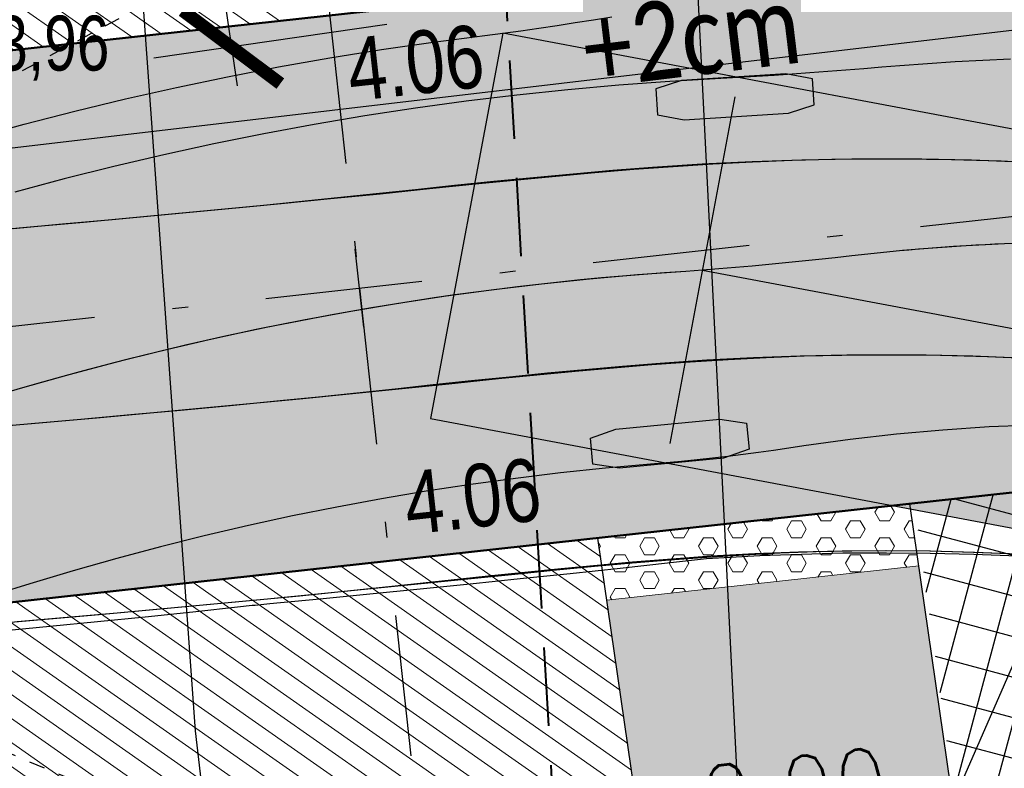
# Model space of a CAD drawing. Extents: x -783215 to -782699, y -1044860 to -1044498.
# Tile 20 of 60: x -783079.55 to -783073.27, y -1044714.33 to -1044709.56. Entities that reach past the tile are written whole.
import ezdxf

# ---------------------------------------------------------------- set-up
doc = ezdxf.new("R2010")
doc.units = 0
doc.header["$MEASUREMENT"] = 0
doc.header["$PDSIZE"] = 0.2
for name, pattern in [('DASHED2', [0.375, 0.25, -0.125]), ('HIDDEN', [0.375, 0.25, -0.125]), ('ČERCHOVANÁX2', [2, 1, -0.5, 0, -0.5])]:
    doc.linetypes.add(name, pattern=pattern)
doc.layers.get('0').update_dxf_attribs({"linetype": 'CONTINUOUS'})
doc.layers.get('Defpoints').update_dxf_attribs({"linetype": 'CONTINUOUS'})
for name, color, linetype in [('51_DRAHY_KOL_SITUACE', 21, 'CONTINUOUS'), ('51_OSY_NAPRAV_SITUACE', 51, 'CONTINUOUS'), ('51_VNEJSI_OBRYS_SITUACE', 4, 'CONTINUOUS'), ('51_VOZIDLO', 7, 'CONTINUOUS'), ('A-zeleň návrh', 84, 'CONTINUOUS'), ('A_kóty', 1, 'CONTINUOUS'), ('A_PŘÍČNÉ ŘEZY', 6, 'CONTINUOUS'), ('A_výšky a sklony', 1, 'CONTINUOUS'), ('C3D_SPR-Popisek', 1, 'CONTINUOUS'), ('S_CETIN_METALIKA', 6, 'SDELSPOJO'), ('S_kabely NN', 92, 'SILVNNO'), ('S_VODA', 150, 'VODVPITO'), ('Z_hrany ploch', 7, 'CONTINUOUS')]:
    doc.layers.add(name, color=color, linetype=linetype)
for name, color, linetype, lineweight in [('K_OSA', 10, 'ČERCHOVANÁX2', 30), ('K_VOZOVKA', 242, 'CONTINUOUS', 50), ('K_záhon. obr.', 202, 'CONTINUOUS', 30), ('popis obrubníků', 1, 'CONTINUOUS', 25), ('S_KAN', 32, 'KANVSVO', 30), ('S_UV přípojky', 24, 'DASHED2', 40), ('Z_VÝŠKY NETISK', 252, 'CONTINUOUS', 9), ('šrafy varovné pásy', 230, 'CONTINUOUS', 5), ('šrafy-chodník pojízdný', 21, 'CONTINUOUS', 13)]:
    doc.layers.add(name, color=color, linetype=linetype, lineweight=lineweight)
doc.layers.add('SRF_CHODNÍKY', color=7, linetype='CONTINUOUS', lineweight=25, true_color=0xf5f089)
doc.layers.add('šrafy zeleň', color=7, linetype='CONTINUOUS', lineweight=13, true_color=0xdaf1b1)
doc.styles.add('Legend', font='calibri.ttf')
doc.styles.add('ROMANS', font='romans.shx', dxfattribs={"width": 0.8})
doc.styles.add('Style-cs_Working', font='cs_Working.shx')
doc.styles.add('znacky', font='arial.ttf')
doc.linetypes.add('KANVSVO', pattern='A,7,-6.5,[9,civil.shx,S=1,R=0,X=0,Y=0],-6.5', length=20)
doc.linetypes.add('SDELSPOJO', pattern='A,7,-6,[31,civil.shx,S=1,R=0,X=0,Y=0],-6', length=19)
doc.linetypes.add('SILVNNO', pattern='A,7,-6.5,[28,civil.shx,S=1,R=0,X=0,Y=0],-6.5', length=20)
doc.linetypes.add('VODVPITO', pattern='A,7,-6.5,[2,civil.shx,S=1,R=0,X=0,Y=0],-6.5', length=20)
doc.dimstyles.new('situ 250', dxfattribs={"dimscale": 0.25, "dimtxt": 2, "dimasz": 2.2, "dimexe": 2, "dimexo": 2, "dimgap": 0.8, "dimtad": 1, "dimrnd": 0.05, "dimzin": 3, "dimtxsty": 'ROMANS', "dimblk": 'ARCHTICK', "dimcen": 0.09, "dimdle": 1, "dimadec": 1, "dimazin": 3, "dimtfac": 1, "dimtofl": 0, "dimtmove": 0, "dimatfit": 2, "dimldrblk": 'TerminatorOpen_0.5', "dimfxl": 4, "dimfxlon": 1, "dimfrac": 2, "dimtzin": 3, "dimarcsym": 0})
pattern_1 = [(145, (0, 0), (-0.071697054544, -0.102394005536), [])]

# ---------------------------------------------------------------- blocks, each defined once
blk = doc.blocks.new('_ArchTick')
at = {"color": 0, "linetype": 'ByBlock', "const_width": 0.15}
blk.add_lwpolyline([(-0.5, -0.5), (0.5, 0.5)], dxfattribs=at)
blk = doc.blocks.new('*D9')
at = {"layer": 'A_kóty', "color": 0, "linetype": 'ByBlock', "lineweight": -2, "ltscale": 2500, "transparency": 16777216}
for p, q in [((-783075.7799, -1044715.2169), (-783073.2949, -1044714.9347)), ((-783073.5433, -1044714.9629), (-783073.4869, -1044715.4597)), ((-783075.5315, -1044715.1887), (-783075.475, -1044715.6855))]:
    blk.add_line(p, q, dxfattribs=at)
at = {"layer": 'Defpoints', "color": 0, "linetype": 'ByBlock', "ltscale": 2500, "transparency": 16777216}
for p in [(-783073.5756, -1044714.6781), (-783075.5638, -1044714.9039), (-783073.5433, -1044714.9629)]:
    blk.add_point(p, dxfattribs=at)
at = {"layer": 'A_kóty', "color": 0, "linetype": 'ByBlock', "lineweight": -2, "ltscale": 2500, "transparency": 16777216, "xscale": 0.55, "yscale": 0.55, "zscale": 0.55}
for p, rotation in [((-783073.5433, -1044714.9629), 6.479263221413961), ((-783075.5315, -1044715.1887), 186.4792632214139)]:
    blk.add_blockref('_ArchTick', p, dxfattribs=dict(at, rotation=rotation))
at = {"layer": 'A_kóty', "color": 0, "linetype": 'ByBlock', "ltscale": 2500, "transparency": 16777216, "insert": (-783074.5935, -1044714.5814), "char_height": 0.5, "attachment_point": 5, "rotation": 6.47926, "style": 'ROMANS'}
blk.add_mtext('2,00', dxfattribs=at)
blk = doc.blocks.new('TerminatorOpen_0.5')
at = {"color": 0, "linetype": 'ByBlock', "lineweight": -2}
for q in [(-1, 0.25), (-1, 0), (-1, -0.25)]:
    blk.add_line((0, 0), q, dxfattribs=at)
blk = doc.blocks.new('*D66')
at = {"layer": 'A_kóty', "color": 0, "lineweight": -2, "ltscale": 0.2, "transparency": 16777216}
for p, q in [((-783081.8802, -1044684.3025), (-783078.1615, -1044709.9776)), ((-783080.8547, -1044684.4066), (-783082.3392, -1044684.6216)), ((-783077.2076, -1044709.5868), (-783078.6922, -1044709.8018))]:
    blk.add_line(p, q, dxfattribs=at)
at = {"layer": 'Defpoints', "color": 0, "ltscale": 0.2, "transparency": 16777216}
for p in [(-783078.0196, -1044683.9959), (-783074.3725, -1044709.1762), (-783078.1973, -1044709.7302)]:
    blk.add_point(p, dxfattribs=at)
at = {"layer": 'A_kóty', "color": 0, "lineweight": -2, "ltscale": 0.2, "transparency": 16777216, "xscale": 0.55, "yscale": 0.55, "zscale": 0.55}
for p, rotation in [((-783081.8444, -1044684.5499), 98.24136252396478), ((-783078.1973, -1044709.7302), 278.2413625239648)]:
    blk.add_blockref('_ArchTick', p, dxfattribs=dict(at, rotation=rotation))
at = {"layer": 'A_kóty', "color": 0, "ltscale": 0.2, "transparency": 16777216, "insert": (-783079.4813, -1044697.0619), "char_height": 0.5, "attachment_point": 5, "rotation": 278.24136, "style": 'ROMANS'}
blk.add_mtext('10x PARKOVACÍ STÁNÍ = 25,50', dxfattribs=at)

msp = doc.modelspace()

# ---------------------------------------------------------------- hatches: boundary and pattern name
at = {"layer": '51_VOZIDLO', "linetype": 'ByBlock', "true_color": 0x2f8dd0, "transparency": 33554560}
h = msp.add_hatch(color=142, dxfattribs=at)
h.dxf.hatch_style = 2
h.paths.add_polyline_path([(-783076.929, -1044712.0984), (-783067.1997, -1044713.929), (-783066.7375, -1044711.4721), (-783076.4668, -1044709.6415)])
at = {"layer": '51_VOZIDLO', "linetype": 'ByBlock', "transparency": 33554560}
h = msp.add_hatch(color=9, dxfattribs=at)
h.dxf.hatch_style = 2
h.paths.add_polyline_path([(-783075.3269, -1044709.9437), (-783075.4906, -1044709.9959), (-783075.48, -1044710.1623), (-783075.311, -1044710.1932), (-783074.6457, -1044710.1508), (-783074.482, -1044710.0986), (-783074.4926, -1044709.9323), (-783074.6616, -1044709.9013)])
h = msp.add_hatch(color=9, dxfattribs=at)
h.dxf.hatch_style = 2
h.paths.add_polyline_path([(-783075.7221, -1044712.4149), (-783075.892, -1044712.3894), (-783075.908, -1044712.2235), (-783075.7461, -1044712.1661), (-783075.0825, -1044712.1021), (-783074.9126, -1044712.1275), (-783074.8966, -1044712.2934), (-783075.0585, -1044712.3509)])
at = {"layer": 'A-zeleň návrh', "linetype": 'ByBlock', "ltscale": 2500}
h = msp.add_hatch(dxfattribs=at)
h.set_pattern_fill('ANSI37', color=256, scale=2, angle=30)
h.set_pattern_definition([(75, (0, 0), (-0.24148145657, 0.064704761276), []), (165, (0, 0), (-0.064704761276, -0.24148145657), [])])
edge = h.paths.add_edge_path()
edge.add_line((-783071.2809, -1044712.358), (-783073.8429, -1044712.6391))
edge.add_line((-783073.8429, -1044712.6391), (-783073.3961, -1044715.9175))
edge.add_line((-783073.3961, -1044715.9175), (-783073.2141, -1044715.9025))
edge.add_arc((-783073.0083, -1044718.394), 2.5, -82.41867, 94.72049, ccw=False)
edge.add_line((-783072.6785, -1044720.8721), (-783072.1164, -1044724.7531))
edge.add_line((-783072.1164, -1044724.7531), (-783069.2774, -1044721.7249))
edge.add_arc((-783073.6546, -1044717.6212), 6, 316.84707, 365.70313)
edge.add_line((-783067.6843, -1044717.025), (-783067.9847, -1044714.9101))
edge.add_arc((-783070.9702, -1044715.3614), 3.0195, 8.59716, 95.90574)
at = {"layer": 'SRF_CHODNÍKY', "linetype": 'ByBlock', "ltscale": 2500}
h = msp.add_hatch(color=256, dxfattribs=at)
h.dxf.hatch_style = 1
edge = h.paths.add_edge_path()
edge.add_line((-783073.9249, -1044726.2193), (-783075.8023, -1044713.2574))
edge.add_line((-783075.8023, -1044713.2574), (-783073.8132, -1044713.0382))
edge.add_line((-783073.8132, -1044713.0382), (-783073.3961, -1044715.9175))
edge.add_line((-783073.3961, -1044715.9175), (-783073.2141, -1044715.9025))
edge.add_arc((-783073.0083, -1044718.394), 2.5, -82.41867, 94.72049, ccw=False)
edge.add_line((-783072.6785, -1044720.8721), (-783072.1898, -1044724.2465))
edge.add_line((-783072.1898, -1044724.2465), (-783073.0037, -1044725.1147))
edge.add_arc((-783063.9575, -1044733.5956), 12.4, 136.84707, 143.49665)
at = {"layer": 'šrafy varovné pásy', "ltscale": 0.2}
h = msp.add_hatch(dxfattribs=at)
h.set_pattern_fill('HEX', color=256, scale=0.5)
h.set_pattern_definition([(0, (0, 0), (0, 0.108253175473), [0.0625, -0.125]), (120, (0, 0), (-0.09375, -0.0541265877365), [0.0625, -0.125]), (60, (0.0625, 0), (-0.09375, 0.0541265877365), [0.0625, -0.125])])
h.paths.add_polyline_path([(-783073.8705, -1044712.6421), (-783075.8598, -1044712.8604), (-783075.8024, -1044713.2565), (-783073.8132, -1044713.0382)])
at = {"layer": 'šrafy zeleň', "ltscale": 0.2}
h = msp.add_hatch(dxfattribs=at)
h.set_pattern_fill('ANSI31', color=256, angle=100)
h.set_pattern_definition(pattern_1)
h.paths.add_polyline_path([(-783080.3572, -1044708.8255), (-783080.386, -1044708.83), (-783086.5442, -1044709.5057), (-783086.4351, -1044710.4997), (-783080.2237, -1044709.8182)])
h.paths.add_polyline_path([(-783077.951, -1044708.453), (-783080.3572, -1044708.8255), (-783080.2237, -1044709.8182), (-783077.83, -1044709.5556)])
edge = h.paths.add_edge_path()
edge.add_line((-783088.0352, -1044709.6693), (-783090.94, -1044709.988))
edge.add_line((-783090.94, -1044709.988), (-783091.012, -1044708.95))
edge.add_line((-783091.012, -1044708.95), (-783091.641, -1044708.983))
edge.add_line((-783091.641, -1044708.983), (-783092.437, -1044708.859))
edge.add_line((-783092.437, -1044708.859), (-783097.9048, -1044708.586))
edge.add_arc((-783095.9062, -1044708.6595), 2, 177.89283, 266.70951)
edge.add_line((-783096.021, -1044710.6562), (-783093.8577, -1044710.7806))
edge.add_arc((-783091.6622, -1044672.5937), 38.25, 266.70951, 275.60478)
edge.add_line((-783087.9264, -1044710.6608), (-783088.0352, -1044709.6693))
at = {"layer": 'šrafy zeleň', "linetype": 'ByBlock', "ltscale": 2500}
h = msp.add_hatch(dxfattribs=at)
h.set_pattern_fill('ANSI31', color=256, angle=100)
h.set_pattern_definition(pattern_1)
h.paths.add_polyline_path([(-783076.403, -1044720.256), (-783076.403, -1044719.156), (-783075.303, -1044719.156), (-783075.303, -1044720.256)])
edge = h.paths.add_edge_path()
edge.add_line((-783075.3755, -1044716.2042), (-783075.8598, -1044712.8604))
edge.add_line((-783075.8598, -1044712.8604), (-783087.1086, -1044714.0946))
edge.add_arc((-783091.6622, -1044672.5937), 41.75, 266.70951, 276.26153, ccw=False)
edge.add_line((-783094.0585, -1044714.2749), (-783107.3899, -1044713.5084))
edge.add_line((-783107.3899, -1044713.5084), (-783107.4508, -1044714.9186))
edge.add_line((-783107.4508, -1044714.9186), (-783102.36, -1044715.22))
edge.add_line((-783102.36, -1044715.22), (-783098.121, -1044715.777))
edge.add_line((-783098.121, -1044715.777), (-783093.164, -1044716.095))
edge.add_line((-783093.164, -1044716.095), (-783089.499, -1044715.32))
edge.add_line((-783089.499, -1044715.32), (-783082.737, -1044714.904))
edge.add_line((-783082.737, -1044714.904), (-783079.734, -1044715.356))
edge.add_line((-783079.734, -1044715.356), (-783078.177, -1044720.379))
edge.add_line((-783078.177, -1044720.379), (-783077.874, -1044728.355))
edge.add_line((-783077.874, -1044728.355), (-783077.859, -1044729.156))
edge.add_line((-783077.859, -1044729.156), (-783077.8491, -1044729.5192))
edge.add_line((-783077.8491, -1044729.5192), (-783075.2422, -1044729.5146))
edge.add_arc((-783063.9575, -1044733.5956), 12, 145.45785, 160.11785, ccw=False)
edge.add_line((-783073.842, -1044726.7915), (-783074.6578, -1044721.1588))
edge.add_line((-783074.6578, -1044721.1588), (-783075.3755, -1044716.2042))
at = {"layer": 'šrafy-chodník pojízdný', "ltscale": 0.2, "transparency": 33554687}
h = msp.add_hatch(color=256, dxfattribs=at)
h.dxf.hatch_style = 1
h.paths.add_polyline_path([(-783068.9212, -1044708.4442), (-783074.3725, -1044709.1762), (-783087.4904, -1044710.6155, -0.041703), (-783093.8577, -1044710.7806), (-783096.021, -1044710.6562, -0.408177), (-783097.9048, -1044708.586), (-783102.077, -1044708.285, -0.415551), (-783104.194, -1044710.1864), (-783107.189, -1044710.0142), (-783107.3899, -1044713.5084), (-783094.0585, -1044714.2749, 0.041703), (-783087.1086, -1044714.0946), (-783071.2809, -1044712.358, -0.404129), (-783067.9847, -1044714.9101)])

# ---------------------------------------------------------------- linework, layer by layer
at = {"linetype": 'ByBlock'}
for centre, radius, start, end in [((-783072.7092, -1044724.4186), 13.4453, 88.22286, 96.54022), ((-783074.0463, -1044730.7141), 19.5939, 93.66992, 106.25572)]:
    msp.add_arc(centre, radius, start, end, dxfattribs=at)
at = {"layer": '51_DRAHY_KOL_SITUACE', "linetype": 'ByBlock'}
for p, q in [((-783073.5817, -1044709.8235), (-783073.9345, -1044709.8489)), ((-783073.2285, -1044709.8067), (-783073.5817, -1044709.8235)), ((-783074.3941, -1044709.8862), (-783074.5084, -1044709.8947)), ((-783074.2795, -1044709.8774), (-783074.3941, -1044709.8862)), ((-783074.1647, -1044709.8682), (-783074.2795, -1044709.8774)), ((-783074.0497, -1044709.8587), (-783074.1647, -1044709.8682)), ((-783073.9345, -1044709.8489), (-783074.0497, -1044709.8587)), ((-783075.4021, -1044709.9494), (-783075.7276, -1044709.9732)), ((-783075.0762, -1044709.9306), (-783075.4021, -1044709.9494)), ((-783074.9632, -1044709.9244), (-783075.0762, -1044709.9306)), ((-783074.8498, -1044709.9177), (-783074.9632, -1044709.9244)), ((-783074.7363, -1044709.9105), (-783074.8498, -1044709.9177)), ((-783074.6224, -1044709.9028), (-783074.7363, -1044709.9105)), ((-783074.5084, -1044709.8947), (-783074.6224, -1044709.9028)), ((-783076.0527, -1044710.0021), (-783076.3773, -1044710.0362)), ((-783075.7276, -1044709.9732), (-783076.0527, -1044710.0021)), ((-783076.7014, -1044710.0753), (-783077.0248, -1044710.1195)), ((-783076.3773, -1044710.0362), (-783076.7014, -1044710.0753)), ((-783077.0248, -1044710.1195), (-783077.3475, -1044710.1688)), ((-783077.3475, -1044710.1688), (-783077.6693, -1044710.2231)), ((-783077.6693, -1044710.2231), (-783077.9903, -1044710.2825)), ((-783077.9903, -1044710.2825), (-783078.3103, -1044710.3469)), ((-783078.3103, -1044710.3469), (-783078.6293, -1044710.4163)), ((-783078.6293, -1044710.4163), (-783078.9472, -1044710.4907)), ((-783074.5595, -1044710.451), (-783074.8773, -1044710.4617)), ((-783074.6216, -1044710.4537), (-783074.8751, -1044710.4639)), ((-783074.3676, -1044710.4471), (-783074.6216, -1044710.4537)), ((-783074.2415, -1044710.4452), (-783074.5595, -1044710.451)), ((-783074.1132, -1044710.4443), (-783074.3676, -1044710.4471)), ((-783073.9236, -1044710.4444), (-783074.2415, -1044710.4452)), ((-783073.7952, -1044710.4455), (-783074.1132, -1044710.4443)), ((-783073.6056, -1044710.4486), (-783073.9236, -1044710.4444)), ((-783073.4773, -1044710.4517), (-783073.7952, -1044710.4455)), ((-783073.2878, -1044710.4578), (-783073.6056, -1044710.4486)), ((-783073.1595, -1044710.4629), (-783073.4773, -1044710.4517)), ((-783078.9472, -1044710.4907), (-783079.2638, -1044710.5701)), ((-783075.6306, -1044710.5117), (-783075.8801, -1044710.5322)), ((-783075.5122, -1044710.4981), (-783075.7658, -1044710.5179)), ((-783075.3798, -1044710.4932), (-783075.6306, -1044710.5117)), ((-783075.1949, -1044710.4774), (-783075.5122, -1044710.4981)), ((-783075.1279, -1044710.4771), (-783075.3798, -1044710.4932)), ((-783074.8773, -1044710.4617), (-783075.1949, -1044710.4774)), ((-783074.8751, -1044710.4639), (-783075.1279, -1044710.4771)), ((-783072.9701, -1044710.472), (-783073.2878, -1044710.4578)), ((-783079.2638, -1044710.5701), (-783079.5792, -1044710.6544)), ((-783076.3747, -1044710.578), (-783076.6196, -1044710.6025)), ((-783076.2716, -1044710.5633), (-783076.5235, -1044710.588)), ((-783076.1282, -1044710.5544), (-783076.3747, -1044710.578)), ((-783076.019, -1044710.5398), (-783076.2716, -1044710.5633)), ((-783075.8801, -1044710.5322), (-783076.1282, -1044710.5544)), ((-783075.7658, -1044710.5179), (-783076.019, -1044710.5398)), ((-783077.0247, -1044710.6397), (-783077.2737, -1044710.666)), ((-783076.9347, -1044710.635), (-783077.2499, -1044710.667)), ((-783076.7746, -1044710.6136), (-783077.0247, -1044710.6397)), ((-783076.6196, -1044710.6025), (-783076.9347, -1044710.635)), ((-783076.5235, -1044710.588), (-783076.7746, -1044710.6136)), ((-783077.5652, -1044710.6985), (-783077.8805, -1044710.7295)), ((-783077.5214, -1044710.6921), (-783077.7678, -1044710.7177)), ((-783077.2499, -1044710.667), (-783077.5652, -1044710.6985)), ((-783077.2737, -1044710.666), (-783077.5214, -1044710.6921)), ((-783078.1959, -1044710.7599), (-783078.5113, -1044710.7898)), ((-783078.0126, -1044710.7423), (-783078.328, -1044710.7725)), ((-783077.8805, -1044710.7295), (-783078.1959, -1044710.7599)), ((-783077.7678, -1044710.7177), (-783078.0126, -1044710.7423)), ((-783078.9589, -1044710.8313), (-783079.2744, -1044710.8599)), ((-783078.8268, -1044710.8192), (-783079.1423, -1044710.848)), ((-783078.6434, -1044710.8022), (-783078.9589, -1044710.8313)), ((-783078.5113, -1044710.7898), (-783078.8268, -1044710.8192)), ((-783078.328, -1044710.7725), (-783078.6434, -1044710.8022)), ((-783079.4579, -1044710.8763), (-783079.7735, -1044710.9041)), ((-783079.2744, -1044710.8599), (-783079.59, -1044710.888)), ((-783079.1423, -1044710.848), (-783079.4579, -1044710.8763)), ((-783073.0672, -1044712.1399), (-783073.3643, -1044712.1522)), ((-783073.957, -1044712.1981), (-783074.2524, -1044712.2319)), ((-783073.6609, -1044712.1716), (-783073.957, -1044712.1981)), ((-783073.3643, -1044712.1522), (-783073.6609, -1044712.1716)), ((-783074.5468, -1044712.2728), (-783074.6431, -1044712.2872)), ((-783074.2524, -1044712.2319), (-783074.5468, -1044712.2728)), ((-783074.934, -1044712.3273), (-783075.0316, -1044712.3394)), ((-783074.8367, -1044712.3145), (-783074.934, -1044712.3273)), ((-783074.7397, -1044712.3012), (-783074.8367, -1044712.3145)), ((-783074.6431, -1044712.2872), (-783074.7397, -1044712.3012)), ((-783075.5247, -1044712.3901), (-783075.8122, -1044712.4155)), ((-783075.4254, -1044712.3813), (-783075.5247, -1044712.3901)), ((-783075.3264, -1044712.3719), (-783075.4254, -1044712.3813)), ((-783075.2278, -1044712.3617), (-783075.3264, -1044712.3719)), ((-783075.1295, -1044712.3509), (-783075.2278, -1044712.3617)), ((-783075.0316, -1044712.3394), (-783075.1295, -1044712.3509)), ((-783076.0992, -1044712.4454), (-783076.3856, -1044712.4799)), ((-783075.8122, -1044712.4155), (-783076.0992, -1044712.4454)), ((-783076.6715, -1044712.5188), (-783076.9568, -1044712.5622)), ((-783076.3856, -1044712.4799), (-783076.6715, -1044712.5188)), ((-783076.9568, -1044712.5622), (-783077.2413, -1044712.6101)), ((-783077.2413, -1044712.6101), (-783077.525, -1044712.6625)), ((-783077.525, -1044712.6625), (-783077.8079, -1044712.7193)), ((-783077.8079, -1044712.7193), (-783078.0898, -1044712.7805)), ((-783078.0898, -1044712.7805), (-783078.3707, -1044712.8462)), ((-783078.3707, -1044712.8462), (-783078.6506, -1044712.9162)), ((-783078.6506, -1044712.9162), (-783078.9294, -1044712.9906)), ((-783074.8595, -1044712.9616), (-783075.1379, -1044712.9768)), ((-783074.6976, -1044712.9575), (-783074.93, -1044712.9693)), ((-783074.5808, -1044712.9509), (-783074.8595, -1044712.9616)), ((-783074.4679, -1044712.949), (-783074.6976, -1044712.9575)), ((-783074.3019, -1044712.9445), (-783074.5808, -1044712.9509)), ((-783074.241, -1044712.9439), (-783074.4679, -1044712.949)), ((-783074.023, -1044712.9425), (-783074.3019, -1044712.9445)), ((-783074.0172, -1044712.9425), (-783074.241, -1044712.9439)), ((-783073.7441, -1044712.9448), (-783074.023, -1044712.9425)), ((-783073.7383, -1044712.9449), (-783074.0172, -1044712.9425)), ((-783073.4653, -1044712.9515), (-783073.7441, -1044712.9448)), ((-783073.4595, -1044712.9517), (-783073.7383, -1044712.9449)), ((-783073.1866, -1044712.9626), (-783073.4653, -1044712.9515)), ((-783073.1808, -1044712.9628), (-783073.4595, -1044712.9517)), ((-783078.9294, -1044712.9906), (-783079.2069, -1044713.0694)), ((-783075.6411, -1044713.0208), (-783075.8823, -1044713.0423)), ((-783075.6392, -1044713.0147), (-783075.8653, -1044713.0351)), ((-783075.4019, -1044713.0012), (-783075.6411, -1044713.0208)), ((-783075.4161, -1044712.9962), (-783075.6392, -1044713.0147)), ((-783075.1379, -1044712.9768), (-783075.4161, -1044712.9962)), ((-783075.1648, -1044712.9839), (-783075.4019, -1044713.0012)), ((-783074.93, -1044712.9693), (-783075.1648, -1044712.9839)), ((-783079.2069, -1044713.0694), (-783079.4831, -1044713.1526)), ((-783076.3699, -1044713.09), (-783076.6892, -1044713.1229)), ((-783076.3256, -1044713.0801), (-783076.5596, -1044713.1043)), ((-783076.1253, -1044713.0655), (-783076.3699, -1044713.09)), ((-783076.0941, -1044713.0569), (-783076.3256, -1044713.0801)), ((-783075.8823, -1044713.0423), (-783076.1253, -1044713.0655)), ((-783075.8653, -1044713.0351), (-783076.0941, -1044713.0569)), ((-783079.4831, -1044713.1526), (-783079.704, -1044713.2207)), ((-783077.0086, -1044713.1554), (-783077.328, -1044713.1872)), ((-783077.0347, -1044713.1546), (-783077.2755, -1044713.18)), ((-783076.796, -1044713.1293), (-783077.0347, -1044713.1546)), ((-783076.6892, -1044713.1229), (-783077.0086, -1044713.1554)), ((-783076.5596, -1044713.1043), (-783076.796, -1044713.1293)), ((-783077.5183, -1044713.2052), (-783077.7629, -1044713.2298)), ((-783077.328, -1044713.1872), (-783077.6475, -1044713.2186)), ((-783077.2755, -1044713.18), (-783077.5183, -1044713.2052)), ((-783078.2866, -1044713.2797), (-783078.6062, -1044713.3094)), ((-783078.0825, -1044713.2604), (-783078.4021, -1044713.2905)), ((-783077.967, -1044713.2494), (-783078.2866, -1044713.2797)), ((-783077.7629, -1044713.2298), (-783078.0825, -1044713.2604)), ((-783077.6475, -1044713.2186), (-783077.967, -1044713.2494)), ((-783078.9259, -1044713.3386), (-783079.2456, -1044713.3673)), ((-783078.7217, -1044713.32), (-783079.0414, -1044713.3491)), ((-783078.6062, -1044713.3094), (-783078.9259, -1044713.3386)), ((-783078.4021, -1044713.2905), (-783078.7217, -1044713.32)), ((-783079.3612, -1044713.3775), (-783079.6809, -1044713.4055)), ((-783079.2456, -1044713.3673), (-783079.5653, -1044713.3954)), ((-783079.0414, -1044713.3491), (-783079.3612, -1044713.3775))]:
    msp.add_line(p, q, dxfattribs=at)
at = {"layer": '51_OSY_NAPRAV_SITUACE', "linetype": 'ByBlock'}
for p, q in [((-783073.5927, -1044711.0024), (-783073.917, -1044711.0277)), ((-783073.2679, -1044710.985), (-783073.5927, -1044711.0024)), ((-783074.3464, -1044711.073), (-783074.4522, -1044711.0847)), ((-783074.2406, -1044711.0608), (-783074.3464, -1044711.073)), ((-783073.917, -1044711.0277), (-783074.2406, -1044711.0608)), ((-783075.0881, -1044711.1448), (-783075.1943, -1044711.1529)), ((-783074.982, -1044711.1361), (-783075.0881, -1044711.1448)), ((-783074.876, -1044711.1269), (-783074.982, -1044711.1361)), ((-783074.77, -1044711.1171), (-783074.876, -1044711.1269)), ((-783074.664, -1044711.1068), (-783074.77, -1044711.1171)), ((-783074.5581, -1044711.0959), (-783074.664, -1044711.1068)), ((-783074.4522, -1044711.0847), (-783074.5581, -1044711.0959)), ((-783075.6071, -1044711.1824), (-783075.9134, -1044711.2093)), ((-783075.3005, -1044711.1603), (-783075.6071, -1044711.1824)), ((-783075.1943, -1044711.1529), (-783075.3005, -1044711.1603)), ((-783076.2192, -1044711.241), (-783076.5244, -1044711.2775)), ((-783075.9134, -1044711.2093), (-783076.2192, -1044711.241)), ((-783076.8291, -1044711.3188), (-783077.133, -1044711.3648)), ((-783076.5244, -1044711.2775), (-783076.8291, -1044711.3188)), ((-783077.133, -1044711.3648), (-783077.4362, -1044711.4156)), ((-783077.4362, -1044711.4156), (-783077.7386, -1044711.4712)), ((-783077.7386, -1044711.4712), (-783078.0401, -1044711.5315)), ((-783078.0401, -1044711.5315), (-783078.3405, -1044711.5965)), ((-783078.3405, -1044711.5965), (-783078.64, -1044711.6662)), ((-783078.64, -1044711.6662), (-783078.9383, -1044711.7407)), ((-783074.7864, -1044711.7107), (-783075.029, -1044711.7232)), ((-783074.5701, -1044711.7009), (-783074.8684, -1044711.7117)), ((-783074.5448, -1044711.7014), (-783074.7864, -1044711.7107)), ((-783074.2717, -1044711.6949), (-783074.5701, -1044711.7009)), ((-783074.3043, -1044711.6955), (-783074.5448, -1044711.7014)), ((-783074.0652, -1044711.6934), (-783074.3043, -1044711.6955)), ((-783073.9733, -1044711.6935), (-783074.2717, -1044711.6949)), ((-783073.7668, -1044711.6952), (-783074.0652, -1044711.6934)), ((-783073.6749, -1044711.6967), (-783073.9733, -1044711.6935)), ((-783073.4684, -1044711.7017), (-783073.7668, -1044711.6952)), ((-783073.3765, -1044711.7047), (-783073.6749, -1044711.6967)), ((-783073.1702, -1044711.7129), (-783073.4684, -1044711.7017)), ((-783073.0783, -1044711.7173), (-783073.3765, -1044711.7047)), ((-783078.9383, -1044711.7407), (-783079.2353, -1044711.8198)), ((-783075.7025, -1044711.7663), (-783075.9421, -1044711.7874)), ((-783075.5162, -1044711.7564), (-783075.7606, -1044711.7765)), ((-783075.4641, -1044711.7472), (-783075.7025, -1044711.7663)), ((-783075.2723, -1044711.7386), (-783075.5162, -1044711.7564)), ((-783075.1664, -1044711.7271), (-783075.4641, -1044711.7472)), ((-783075.029, -1044711.7232), (-783075.2723, -1044711.7386)), ((-783074.8684, -1044711.7117), (-783075.1664, -1044711.7271)), ((-783079.2353, -1044711.8198), (-783079.5311, -1044711.9035)), ((-783076.4246, -1044711.8341), (-783076.6671, -1044711.859)), ((-783076.25, -1044711.8217), (-783076.4947, -1044711.8462)), ((-783076.1828, -1044711.8101), (-783076.4246, -1044711.8341)), ((-783076.0052, -1044711.7984), (-783076.25, -1044711.8217)), ((-783075.9421, -1044711.7874), (-783076.1828, -1044711.8101)), ((-783075.7606, -1044711.7765), (-783076.0052, -1044711.7984)), ((-783076.9104, -1044711.8845), (-783077.1542, -1044711.9103)), ((-783076.812, -1044711.879), (-783077.1293, -1044711.9112)), ((-783076.6671, -1044711.859), (-783076.9104, -1044711.8845)), ((-783076.4947, -1044711.8462), (-783076.812, -1044711.879)), ((-783079.5311, -1044711.9035), (-783079.7673, -1044711.9723)), ((-783077.643, -1044711.9614), (-783077.8877, -1044711.986)), ((-783077.4466, -1044711.9429), (-783077.764, -1044711.974)), ((-783077.3985, -1044711.9361), (-783077.643, -1044711.9614)), ((-783077.1293, -1044711.9112), (-783077.4466, -1044711.9429)), ((-783077.1542, -1044711.9103), (-783077.3985, -1044711.9361)), ((-783078.2052, -1044712.0164), (-783078.5227, -1044712.0463)), ((-783078.0814, -1044712.0046), (-783078.3989, -1044712.0347)), ((-783077.8877, -1044711.986), (-783078.2052, -1044712.0164)), ((-783077.764, -1044711.974), (-783078.0814, -1044712.0046)), ((-783078.8403, -1044712.0757), (-783079.1579, -1044712.1045)), ((-783078.7165, -1044712.0643), (-783079.0341, -1044712.0933)), ((-783078.5227, -1044712.0463), (-783078.8403, -1044712.0757)), ((-783078.3989, -1044712.0347), (-783078.7165, -1044712.0643)), ((-783079.4756, -1044712.1328), (-783079.7933, -1044712.1606)), ((-783079.3517, -1044712.1218), (-783079.6694, -1044712.1498)), ((-783079.1579, -1044712.1045), (-783079.4756, -1044712.1328)), ((-783079.0341, -1044712.0933), (-783079.3517, -1044712.1218))]:
    msp.add_line(p, q, dxfattribs=at)
at = {"layer": '51_VNEJSI_OBRYS_SITUACE', "linetype": 'ByBlock'}
for p, q in [((-783076.1206, -1044709.5925), (-783076.0045, -1044709.5745)), ((-783076.0045, -1044709.5745), (-783075.8879, -1044709.5558)), ((-783075.8879, -1044709.5558), (-783075.771, -1044709.5364)), ((-783076.4668, -1044709.6415), (-783076.3518, -1044709.626)), ((-783076.3518, -1044709.626), (-783076.2364, -1044709.6097)), ((-783076.2364, -1044709.6097), (-783076.1206, -1044709.5925)), ((-783077.2406, -1044709.7458), (-783076.9114, -1044709.6984)), ((-783076.9114, -1044709.6984), (-783076.5814, -1044709.6561)), ((-783076.5814, -1044709.6561), (-783076.4668, -1044709.6415)), ((-783077.5691, -1044709.7984), (-783077.2406, -1044709.7458)), ((-783077.8967, -1044709.8561), (-783077.5691, -1044709.7984)), ((-783078.2234, -1044709.919), (-783077.8967, -1044709.8561)), ((-783078.5491, -1044709.987), (-783078.2234, -1044709.919)), ((-783078.8736, -1044710.0601), (-783078.5491, -1044709.987)), ((-783079.197, -1044710.1383), (-783078.8736, -1044710.0601)), ((-783079.5191, -1044710.2216), (-783079.197, -1044710.1383)), ((-783079.8399, -1044710.3099), (-783079.5191, -1044710.2216)), ((-783074.2988, -1044712.9577), (-783074.8284, -1044712.9736)), ((-783074.0201, -1044712.9557), (-783074.2988, -1044712.9577)), ((-783073.7414, -1044712.958), (-783074.0201, -1044712.9557)), ((-783073.4628, -1044712.9648), (-783073.7414, -1044712.958)), ((-783073.1843, -1044712.9759), (-783073.4628, -1044712.9648)), ((-783075.3983, -1044713.019), (-783075.7175, -1044713.0536)), ((-783075.1672, -1044712.9921), (-783075.3983, -1044713.019)), ((-783074.8284, -1044712.9736), (-783075.1672, -1044712.9921)), ((-783076.0368, -1044713.0876), (-783076.356, -1044713.121)), ((-783075.7175, -1044713.0536), (-783076.0368, -1044713.0876)), ((-783076.6754, -1044713.1539), (-783076.9948, -1044713.1863)), ((-783076.356, -1044713.121), (-783076.6754, -1044713.1539)), ((-783077.3142, -1044713.2181), (-783077.6337, -1044713.2494)), ((-783076.9948, -1044713.1863), (-783077.3142, -1044713.2181)), ((-783077.9533, -1044713.2801), (-783077.9719, -1044713.2819)), ((-783077.6337, -1044713.2494), (-783077.9533, -1044713.2801)), ((-783078.4444, -1044713.332), (-783078.7485, -1044713.3639)), ((-783078.1405, -1044713.2992), (-783078.4444, -1044713.332)), ((-783078.1217, -1044713.2972), (-783078.1405, -1044713.2992)), ((-783078.103, -1044713.2952), (-783078.1217, -1044713.2972)), ((-783078.0842, -1044713.2932), (-783078.103, -1044713.2952)), ((-783078.0655, -1044713.2912), (-783078.0842, -1044713.2932)), ((-783078.0468, -1044713.2893), (-783078.0655, -1044713.2912)), ((-783078.0281, -1044713.2874), (-783078.0468, -1044713.2893)), ((-783078.0093, -1044713.2856), (-783078.0281, -1044713.2874)), ((-783077.9906, -1044713.2837), (-783078.0093, -1044713.2856)), ((-783077.9719, -1044713.2819), (-783077.9906, -1044713.2837)), ((-783079.0526, -1044713.395), (-783079.3568, -1044713.4252)), ((-783078.7485, -1044713.3639), (-783079.0526, -1044713.395)), ((-783079.3568, -1044713.4252), (-783079.6611, -1044713.4546))]:
    msp.add_line(p, q, dxfattribs=at)
at = {"layer": '51_VOZIDLO', "color": 7, "linetype": 'ByBlock', "true_color": 0x000000}
for p, q in [((-783076.4668, -1044709.6415), (-783076.929, -1044712.0984)), ((-783066.7375, -1044711.4721), (-783076.4668, -1044709.6415)), ((-783075.3269, -1044709.9437), (-783075.4906, -1044709.9959)), ((-783074.6616, -1044709.9013), (-783075.3269, -1044709.9437)), ((-783074.4926, -1044709.9323), (-783074.6616, -1044709.9013)), ((-783074.482, -1044710.0986), (-783074.4926, -1044709.9323)), ((-783075.4906, -1044709.9959), (-783075.48, -1044710.1623)), ((-783074.9863, -1044710.0473), (-783075.4023, -1044712.2585)), ((-783074.6457, -1044710.1508), (-783074.482, -1044710.0986)), ((-783075.48, -1044710.1623), (-783075.311, -1044710.1932)), ((-783075.311, -1044710.1932), (-783074.6457, -1044710.1508)), ((-783075.1943, -1044711.1529), (-783070.5065, -1044712.0349)), ((-783076.929, -1044712.0984), (-783067.1997, -1044713.929)), ((-783075.7461, -1044712.1661), (-783075.0825, -1044712.1021)), ((-783075.0825, -1044712.1021), (-783074.9126, -1044712.1275)), ((-783074.9126, -1044712.1275), (-783074.8966, -1044712.2934)), ((-783075.908, -1044712.2235), (-783075.7461, -1044712.1661)), ((-783075.892, -1044712.3894), (-783075.908, -1044712.2235)), ((-783074.8966, -1044712.2934), (-783075.0585, -1044712.3509)), ((-783075.7221, -1044712.4149), (-783075.892, -1044712.3894)), ((-783075.0585, -1044712.3509), (-783075.7221, -1044712.4149))]:
    msp.add_line(p, q, dxfattribs=at)
at = {"layer": 'A_PŘÍČNÉ ŘEZY', "linetype": 'ČERCHOVANÁX2'}
msp.add_lwpolyline([(-783078.0354, -1044705.3026), (-783077.381, -1044711.2668), (-783077.0538, -1044714.2489)], dxfattribs=at)
at = {"layer": 'C3D_SPR-Popisek', "color": 1, "linetype": 'Continuous', "lineweight": -3}
msp.add_line((-783077.3537, -1044711.5153), (-783077.4082, -1044711.0183), dxfattribs=at)
at = {"layer": 'K_OSA', "flags": 128}
msp.add_lwpolyline([(-783107.2895, -1044711.7613), (-783093.9581, -1044712.5277, 0.041703), (-783087.2995, -1044712.3551), (-783068.6511, -1044710.3089)], format="xyb", dxfattribs=at)
at = {"layer": 'K_VOZOVKA', "ltscale": 0.2}
for points in [[(-783097.9048, -1044708.586, 0.408177), (-783096.021, -1044710.6562), (-783093.8577, -1044710.7806, 0.041703), (-783087.4904, -1044710.6155), (-783074.3725, -1044709.1762), (-783077.6235, -1044686.7311)], [(-783102.077, -1044708.285), (-783102.077, -1044708.285, -0.415551), (-783104.194, -1044710.1864), (-783107.189, -1044710.0142), (-783107.3899, -1044713.5084), (-783094.0585, -1044714.2749, 0.041703), (-783087.1086, -1044714.0946), (-783071.2809, -1044712.358, -0.404129), (-783067.9847, -1044714.9101), (-783067.7165, -1044716.7611)]]:
    msp.add_lwpolyline(points, format="xyb", dxfattribs=at)
at = {"layer": 'K_záhon. obr.'}
msp.add_lwpolyline([(-783072.1164, -1044724.7531), (-783072.6785, -1044720.8721, 0.975341), (-783073.2141, -1044715.9025), (-783073.3961, -1044715.9175), (-783073.8705, -1044712.6421)], format="xyb", dxfattribs=at)
msp.add_lwpolyline([(-783073.842, -1044726.7915), (-783075.8598, -1044712.8604)], dxfattribs=at)
at = {"layer": 'S_CETIN_METALIKA', "ltscale": 0.2, "flags": 128}
msp.add_lwpolyline([(-783081.03, -1044709.29), (-783078.79, -1044709.06), (-783078.43, -1044714.09), (-783078.16, -1044716.41), (-783076.93, -1044720.53), (-783076.2, -1044724.1), (-783075.85, -1044730.85), (-783075.58, -1044736.59), (-783074.3, -1044746.75), (-783073.77, -1044750.55)], dxfattribs=at)
at = {"layer": 'S_kabely NN', "ltscale": 0.2, "flags": 128}
msp.add_lwpolyline([(-783075.269, -1044708.468), (-783074.926, -1044715.352), (-783074.925, -1044721.129), (-783075.375, -1044727.94), (-783076.791, -1044728.53), (-783078.591, -1044729.47)], dxfattribs=at)
at = {"layer": 'S_KAN', "color": 7, "ltscale": 0.2}
msp.add_lwpolyline([(-783075.853, -1044719.706), (-783066.6786, -1044698.725)], dxfattribs=at)
at = {"layer": 'S_UV přípojky', "ltscale": 2}
msp.add_lwpolyline([(-783076.5996, -1044706.8207), (-783075.9519, -1044717.8886)], dxfattribs=at)
at = {"layer": 'S_VODA', "ltscale": 0.2}
msp.add_lwpolyline([(-783062.9294, -1044708.4109), (-783099.4625, -1044712.7115), (-783099.1838, -1044715.9606)], dxfattribs=at)
at = {"layer": 'Z_hrany ploch', "linetype": 'HIDDEN'}
for p, q in [((-783079.53, -1044709.88), (-783075.858, -1044707.895)), ((-783087.057, -1044710.73), (-783079.53, -1044709.88)), ((-783078.468, -1044714.712), (-783080.176, -1044713.999))]:
    msp.add_line(p, q, dxfattribs=at).dxf.unprotected_set("ltscale", 0)
at = {"layer": 'šrafy varovné pásy'}
msp.add_lwpolyline([(-783075.8024, -1044713.2565), (-783073.8132, -1044713.0382)], dxfattribs=at)

# ---------------------------------------------------------------- texts
at = {"layer": 'A_výšky a sklony', "color": 5, "style": 'znacky', "width": 0.8}
for p in [(-783077.4345, -1044710.0764), (-783077.0713, -1044712.8395)]:
    msp.add_text('4.06', height=0.4, rotation=6.28657, dxfattribs=at).set_placement(p)
at = {"layer": 'popis obrubníků', "style": 'Legend', "width": 0.8}
msp.add_text('+2cm', height=0.5, rotation=6.93964, dxfattribs=at).set_placement((-783075.9224, -1044709.9937))
at = {"layer": 'Z_VÝŠKY NETISK', "linetype": 'Continuous', "style": 'Style-cs_Working', "width": 0.8}
msp.add_text('313,96', height=0.35, dxfattribs=at).set_placement((-783080.121, -1044709.88))

# ---------------------------------------------------------------- dimensions: what is measured, and where the dimension line sits
at = {"layer": 'A_kóty', "ltscale": 0.2}
dim = msp.add_aligned_dim(p1=(-783078.0196, -1044683.9959), p2=(-783074.3725, -1044709.1762), distance=-3.8647, text='10x PARKOVACÍ STÁNÍ = 25,50', dimstyle='situ 250', dxfattribs=at)
dim.commit()
dim.dimension.update_dxf_attribs({"geometry": '*D66', "text_midpoint": (-783079.4813, -1044697.0619)})
at = {"layer": 'A_kóty', "linetype": 'ByBlock', "ltscale": 2500}
dim = msp.add_aligned_dim(p1=(-783075.5638, -1044714.9039), p2=(-783073.5756, -1044714.6781), distance=-0.2867, dimstyle='situ 250', dxfattribs=at)
dim.commit()
dim.dimension.update_dxf_attribs({"geometry": '*D9', "text_midpoint": (-783074.5935, -1044714.5814)})

doc.saveas('drawing.dxf')
